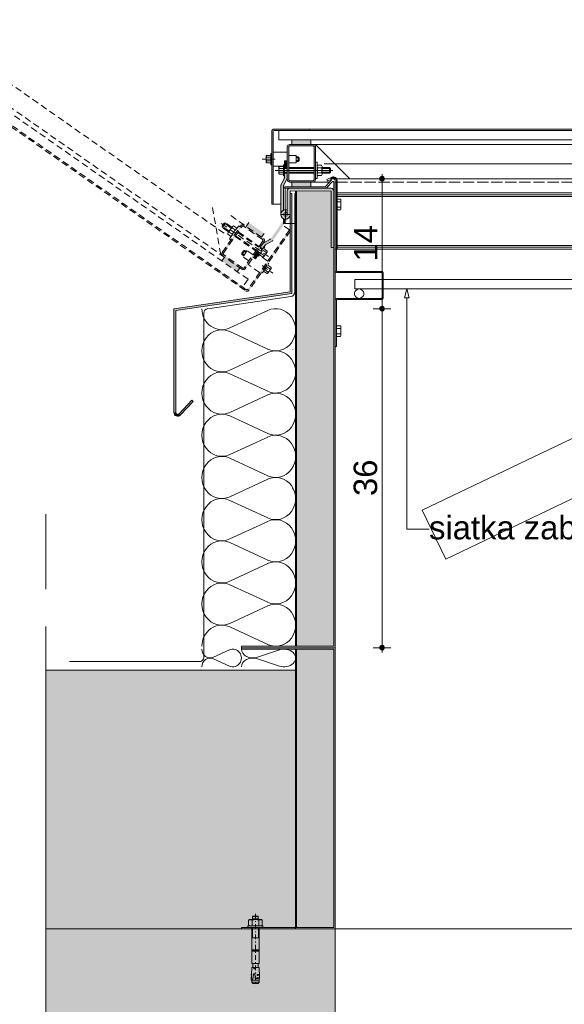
# Paper-space layout 'AD-04 DETAL KLAPY DYMOWEJ' of a CAD drawing. Header units: millimetres. Extents: x 0 to 420, y 0 to 297.
# Tile 3 of 6: x 105 to 163, y 88 to 193. Entities that reach past the tile are written whole.
import ezdxf
from ezdxf.xclip import XClip

# ---------------------------------------------------------------- set-up
doc = ezdxf.new("R2010")
doc.units = ezdxf.units.MM
doc.header["$MEASUREMENT"] = 0
doc.header["$XCLIPFRAME"] = 0
for name, pattern in [('051017 Zielona dla najemcy +1$0$STRICHPUNKT', [10, 5, -2.5, 0, -2.5]), ('ACAD_ISO02W100', [15, 12, -3]), ('CENTER', [2000, 1250, -250, 250, -250]), ('przerywama detal', [120, 80, -40]), ('Przerywana-002', [11, 7, -4])]:
    doc.linetypes.add(name, pattern=pattern)
for name, color, linetype, lineweight in [('0_Nr_pióra__1', 7, 'Continuous', 20), ('A_fundamenty_Nr_pióra__1', 7, 'Continuous', 20), ('A_opisy_Nr_pióra__1', 7, 'Continuous', 20), ('A_stropy_Nr_pióra__1', 7, 'Continuous', 20)]:
    doc.layers.add(name, color=color, linetype=linetype, lineweight=lineweight)
for name, color, linetype, lineweight, true_color in [('0_Nr_pióra__10', 7, 'Continuous', 13, 0x4b4b4b), ('0_Nr_pióra__6', 7, 'Continuous', 13, 0xa9a9a9), ('A_linie_Nr_pióra__10', 7, 'Continuous', 13, 0x4b4b4b), ('A_opisy_Nr_pióra__170', 7, 'Continuous', 5, 0x1c1c1c), ('A_opisy_Nr_pióra__7', 7, 'Continuous', 18, 0x171717), ('A_stolarka_Nr_pióra__10', 7, 'Continuous', 13, 0x4b4b4b), ('A_stropy_Nr_pióra__10', 7, 'Continuous', 13, 0x4b4b4b), ('A_stropy_Nr_pióra__4', 7, 'Continuous', 18, 0x4b4b4b), ('A_ściana_Nr_pióra__10', 7, 'Continuous', 13, 0x4b4b4b)]:
    doc.layers.add(name, color=color, linetype=linetype, lineweight=lineweight, true_color=true_color)
for name, color, linetype in [('A_fundamenty', 7, 'Continuous'), ('A_podrys', 7, 'Continuous'), ('A_stolarka', 7, 'Continuous'), ('A_stropy', 7, 'Continuous'), ('A_ściana', 7, 'Continuous')]:
    doc.layers.add(name, color=color, linetype=linetype)
doc.styles.add('STYL_AUTOMATYCZNY_1', font='arial.ttf')
doc.linetypes.add('Izolacja 1_20', pattern='A,0,[1,AD-04 DETAL KLAPY DYMOWEJ1.Shx,S=1.587302,R=0,X=0,Y=0],-200,0', length=200)

# ---------------------------------------------------------------- blocks, each defined once
blk = doc.blocks.new('Rysunek_1_1', base_point=(-23577.32, -13089.34))
at = {"linetype": 'Continuous', "lineweight": 0, "true_color": 0xa9a9a9}
for points in [[(143.11, 176.3), (143.13, 176.2), (143.18, 176.12), (143.26, 176.06), (143.36, 176.05), (143.45, 176.06), (143.54, 176.12), (143.59, 176.2), (143.61, 176.3), (143.59, 176.39), (143.54, 176.47), (143.45, 176.53), (143.36, 176.55), (143.26, 176.53), (143.18, 176.47), (143.13, 176.39)], [(143.11, 162.45), (143.13, 162.35), (143.18, 162.27), (143.26, 162.22), (143.36, 162.2), (143.45, 162.22), (143.54, 162.27), (143.59, 162.35), (143.61, 162.45), (143.59, 162.55), (143.54, 162.63), (143.45, 162.68), (143.36, 162.7), (143.26, 162.68), (143.18, 162.63), (143.13, 162.55)], [(143.11, 126.3), (143.13, 126.2), (143.18, 126.12), (143.26, 126.06), (143.36, 126.05), (143.45, 126.06), (143.54, 126.12), (143.59, 126.2), (143.61, 126.3), (143.59, 126.39), (143.54, 126.47), (143.45, 126.53), (143.36, 126.55), (143.26, 126.53), (143.18, 126.47), (143.13, 126.39)]]:
    blk.add_hatch(color=253, dxfattribs=at).paths.add_polyline_path(points)
at = {"layer": 'A_fundamenty', "linetype": 'Continuous', "lineweight": 13}
h = blk.add_hatch(dxfattribs=at)
h.set_pattern_fill('hexagonal_2_0001', color=8, style=0, pattern_type=2)
h.set_pattern_definition([(90, (-23577.31955, -13089.3448), (-0.692820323, 0), [0.4, -0.8]), (90, (-23577.66596, -13088.7448), (-0.692820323, 0), [0.4, -0.8]), (150, (-23577.31955, -13088.9448), (0.346410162, 0.6), [0.4, -0.8]), (150, (-23578.0124, -13088.9448), (0.346410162, 0.6), [0.4, -0.8]), (210, (-23577.31955, -13089.3448), (-0.346410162, 0.6), [0.4, -0.8]), (210, (-23578.0124, -13089.3448), (-0.346410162, 0.6), [0.4, -0.8])])
h.paths.add_polyline_path([(107.51, 96.3), (134.13, 96.3), (134.13, 123.91), (107.51, 123.91)])
at = {"layer": 'A_stolarka', "linetype": 'Continuous', "lineweight": 0, "true_color": 0x121212}
for points in [[(135.6, 181.6), (131.85, 181.6, 0.414214), (131.6, 181.35), (131.6, 178.7), (131.75, 178.7), (131.75, 181.3, -0.414214), (131.9, 181.45), (135.6, 181.45)], [(136.25, 179.69, 0.414214), (136, 179.94), (133.5, 179.94, 0.414214), (133.25, 179.69), (133.25, 177.19), (133.4, 177.19), (133.4, 179.69, -0.414214), (133.5, 179.79), (136, 179.79, -0.414214), (136.1, 179.69), (136.1, 177.19), (136.25, 177.19)], [(133.75, 179.95), (135.76, 179.95), (135.76, 180.45), (133.75, 180.45)], [(131.6, 178.7), (131.6, 173.6), (131.75, 173.6), (131.75, 178.7)], [(133.25, 177.55), (133.25, 178.2), (132.95, 178.2), (132.95, 177.55)], [(132.55, 175.53), (132.55, 172.5, -0.298217), (132.85, 172.95), (132.85, 175.53, -0.116434), (132.89, 175.66), (133.22, 176.33, 0.116434), (133.25, 176.47), (133.25, 176.85), (132.95, 176.85), (132.95, 176.47, -0.116434), (132.92, 176.33), (132.59, 175.66, 0.116434)], [(136.25, 177.19), (136.1, 177.19), (136.1, 176.19, -0.414214), (136, 176.09), (133.5, 176.09, -0.414214), (133.4, 176.19), (133.4, 177.19), (133.25, 177.19), (133.25, 176.19, 0.414214), (133.5, 175.94), (136, 175.94, 0.414214), (136.25, 176.19)], [(133.75, 175.45), (135.76, 175.45), (135.76, 175.95), (133.75, 175.95)], [(138.21, 126.45), (138.21, 168.99), (137.91, 168.99), (137.91, 174.99), (134.23, 175), (134.23, 126.45)], [(138.21, 174.99, 0.413837), (137.91, 175.29), (135.25, 175.29), (135.25, 174.99), (137.91, 174.99), (137.91, 168.99), (138.21, 168.99)], [(131.73, 169.73), (133.46, 172.21, -0.298217), (132.95, 172.01), (131.48, 169.9, -0.116434), (131.38, 169.81), (130.72, 169.45, 0.116434), (130.61, 169.36), (130.39, 169.05), (130.64, 168.88), (130.86, 169.19, -0.116434), (130.96, 169.28), (131.62, 169.64, 0.116434)], [(127.74, 170.48), (127.86, 170.4), (128.43, 171.22, -0.414214), (128.57, 171.24), (130.62, 169.81, -0.414214), (130.65, 169.67), (130.07, 168.85), (130.19, 168.76), (130.77, 169.58, 0.414214), (130.71, 169.93), (128.66, 171.36, 0.414214), (128.31, 171.3)], [(130.79, 170.48), (129.15, 171.63), (128.86, 171.22), (130.5, 170.07)], [(132.86, 172.04), (132.86, 171.55), (133.01, 171.55), (133.01, 172, -0.077793)], [(126.3, 168.43, 0.414214), (126.36, 168.09), (128.41, 166.65, 0.414214), (128.76, 166.71), (130.19, 168.76), (130.07, 168.85), (128.64, 166.8, -0.414214), (128.5, 166.78), (126.45, 168.21, -0.414214), (126.43, 168.35), (127.86, 170.4), (127.74, 170.48)], [(130.69, 166.59), (133.61, 170.76), (133.49, 170.85), (130.56, 166.67)], [(129.99, 168.47), (129.62, 167.94), (129.87, 167.77), (130.24, 168.3)], [(128.21, 166.79), (126.56, 167.95), (126.28, 167.54), (127.92, 166.39)], [(125.75, 166.5), (128.82, 164.35, 0.414214), (129.17, 164.41), (130.69, 166.59), (130.56, 166.67), (129.07, 164.54, -0.414214), (128.86, 164.5), (125.83, 166.63)], [(138.21, 96.45), (138.21, 126.15), (134.22, 126.15), (134.22, 96.45)]]:
    blk.add_hatch(color=250, dxfattribs=at).paths.add_polyline_path(points)
h = blk.add_hatch(color=250, dxfattribs=at)
h.paths.add_polyline_path([(133.55, 175.3, 0.414214), (133.25, 175), (133.25, 173), (133.05, 173, 2.414214), (133.55, 172.5), (133.55, 174.95, -0.414599), (133.6, 175), (135.25, 174.99), (135.25, 175.29)])
h.paths.add_polyline_path([(133.25, 172.5, -1), (132.85, 172.5, -0.414214), (133.05, 172.7), (133.25, 172.7)], flags=0)
at = {"layer": 'A_stropy', "linetype": 'Continuous', "lineweight": 0, "true_color": 0x1f1f1f}
blk.add_hatch(color=250, dxfattribs=at).paths.add_polyline_path([(107.51, 56.3), (138.36, 56.3), (138.36, 96.3), (107.51, 96.3)])
at = {"layer": 'A_ściana', "linetype": 'Continuous', "lineweight": 0, "true_color": 0x4b4b4b}
for points in [[(133.55, 174.73), (133.55, 164.23), (133.75, 164.06), (133.75, 174.73)], [(133.55, 164.23), (121.16, 162.43), (121.36, 162.26), (133.75, 164.06)], [(121.16, 162.43), (121.16, 151.38), (121.36, 151.38), (121.36, 162.26)], [(121.85, 151.11), (123.23, 152.55), (123.09, 152.69), (121.71, 151.24)], [(121.16, 151.38, 0.676787), (121.85, 151.11), (121.71, 151.24, -0.676787), (121.36, 151.38)]]:
    blk.add_hatch(color=251, dxfattribs=at).paths.add_polyline_path(points)
at = {"layer": '0_Nr_pióra__10', "color": 251, "linetype": 'Continuous', "lineweight": 13, "ltscale": 0.1, "true_color": 0x4b4b4b}
for p, q in [((129.56, 97.64), (129.59, 97.67)), ((130.13, 97.67), (129.59, 97.67)), ((130.13, 97.67), (130.16, 97.64)), ((129.06, 96.63), (130.66, 96.63)), ((129.06, 96.46), (129.06, 96.63)), ((129.23, 97.3), (129.13, 97.24)), ((129.13, 96.69), (129.13, 97.24)), ((129.23, 96.63), (129.13, 96.69)), ((129.23, 97.3), (130.49, 97.3)), ((129.46, 97.3), (129.57, 97.4)), ((129.49, 96.69), (129.49, 97.24)), ((129.53, 97.37), (129.53, 97.3)), ((129.56, 97.64), (130.16, 97.64)), ((129.56, 97.64), (129.56, 97.4)), ((130.15, 97.4), (129.57, 97.4)), ((130.26, 97.3), (130.15, 97.4)), ((130.16, 97.64), (130.16, 97.4)), ((130.19, 97.37), (130.19, 97.3)), ((130.23, 96.69), (130.23, 97.24)), ((130.49, 97.3), (130.59, 97.24)), ((130.49, 96.63), (130.59, 96.69)), ((130.59, 96.69), (130.59, 97.24)), ((130.66, 96.46), (130.66, 96.63)), ((129.06, 96.46), (130.66, 96.46)), ((129.46, 92.61), (129.46, 96.46)), ((129.53, 96.46), (129.53, 95.34)), ((130.19, 96.46), (130.19, 95.34)), ((130.26, 92.61), (130.26, 96.46)), ((129.46, 95.34), (130.26, 95.34)), ((130.26, 94.09), (129.46, 94.09)), ((129.63, 93.92), (129.46, 94.08)), ((129.46, 94.08), (129.61, 93.92)), ((129.61, 93.92), (129.46, 94.06)), ((129.46, 94.06), (129.59, 93.92)), ((129.59, 93.92), (129.46, 94.04)), ((129.46, 94.04), (129.57, 93.92)), ((129.57, 93.92), (129.46, 94.02)), ((129.46, 94.02), (129.55, 93.92)), ((129.55, 93.92), (129.46, 94)), ((129.46, 94), (129.53, 93.92)), ((129.53, 93.92), (129.46, 93.98)), ((129.46, 93.98), (129.51, 93.92)), ((129.51, 93.92), (129.46, 93.96)), ((129.46, 93.96), (129.5, 93.92)), ((129.5, 93.92), (129.46, 93.95)), ((129.46, 93.95), (129.48, 93.92)), ((129.48, 93.92), (129.46, 93.93)), ((130.26, 93.92), (129.46, 93.92)), ((129.65, 93.92), (129.47, 94.09)), ((129.47, 94.09), (129.63, 93.92)), ((129.67, 93.92), (129.49, 94.09)), ((129.49, 94.09), (129.65, 93.92)), ((129.68, 93.92), (129.51, 94.09)), ((129.51, 94.09), (129.67, 93.92)), ((129.7, 93.92), (129.53, 94.09)), ((129.53, 94.09), (129.68, 93.92)), ((129.72, 93.92), (129.55, 94.09)), ((129.55, 94.09), (129.7, 93.92)), ((129.74, 93.92), (129.56, 94.09)), ((129.56, 94.09), (129.72, 93.92)), ((129.76, 93.92), (129.58, 94.09)), ((129.58, 94.09), (129.74, 93.92)), ((129.78, 93.92), (129.6, 94.09)), ((129.6, 94.09), (129.76, 93.92)), ((129.8, 93.92), (129.62, 94.09)), ((129.62, 94.09), (129.78, 93.92)), ((129.82, 93.92), (129.64, 94.09)), ((129.64, 94.09), (129.8, 93.92)), ((129.84, 93.92), (129.66, 94.09)), ((129.66, 94.09), (129.82, 93.92)), ((129.85, 93.92), (129.68, 94.09)), ((129.68, 94.09), (129.84, 93.92)), ((129.87, 93.92), (129.7, 94.09)), ((129.7, 94.09), (129.85, 93.92)), ((129.89, 93.92), (129.72, 94.09)), ((129.72, 94.09), (129.87, 93.92)), ((129.91, 93.92), (129.73, 94.09)), ((129.73, 94.09), (129.89, 93.92)), ((129.93, 93.92), (129.75, 94.09)), ((129.75, 94.09), (129.91, 93.92)), ((129.95, 93.92), (129.77, 94.09)), ((129.77, 94.09), (129.93, 93.92)), ((129.97, 93.92), (129.79, 94.09)), ((129.79, 94.09), (129.95, 93.92)), ((129.99, 93.92), (129.81, 94.09)), ((129.81, 94.09), (129.97, 93.92)), ((130.01, 93.92), (129.83, 94.09)), ((129.83, 94.09), (129.99, 93.92)), ((130.02, 93.92), (129.85, 94.09)), ((129.85, 94.09), (130.01, 93.92)), ((130.04, 93.92), (129.87, 94.09)), ((129.87, 94.09), (130.02, 93.92)), ((130.06, 93.92), (129.89, 94.09)), ((129.89, 94.09), (130.04, 93.92)), ((130.08, 93.92), (129.9, 94.09)), ((129.9, 94.09), (130.06, 93.92)), ((130.1, 93.92), (129.92, 94.09)), ((129.92, 94.09), (130.08, 93.92)), ((130.12, 93.92), (129.94, 94.09)), ((129.94, 94.09), (130.1, 93.92)), ((130.14, 93.92), (129.96, 94.09)), ((129.96, 94.09), (130.12, 93.92)), ((130.16, 93.92), (129.98, 94.09)), ((129.98, 94.09), (130.14, 93.92)), ((130.17, 93.92), (130, 94.09)), ((130, 94.09), (130.16, 93.92)), ((130.19, 93.92), (130.02, 94.09)), ((130.02, 94.09), (130.17, 93.92)), ((130.21, 93.92), (130.04, 94.09)), ((130.04, 94.09), (130.19, 93.92)), ((130.23, 93.92), (130.06, 94.09)), ((130.06, 94.09), (130.21, 93.92)), ((130.25, 93.92), (130.07, 94.09)), ((130.07, 94.09), (130.23, 93.92)), ((130.26, 93.93), (130.09, 94.09)), ((130.09, 94.09), (130.25, 93.92)), ((130.26, 93.95), (130.11, 94.09)), ((130.11, 94.09), (130.26, 93.93)), ((130.26, 93.97), (130.13, 94.09)), ((130.13, 94.09), (130.26, 93.95)), ((130.26, 93.99), (130.15, 94.09)), ((130.15, 94.09), (130.26, 93.97)), ((130.26, 94), (130.17, 94.09)), ((130.17, 94.09), (130.26, 93.99)), ((130.26, 94.02), (130.19, 94.09)), ((130.19, 94.09), (130.26, 94)), ((130.26, 94.04), (130.21, 94.09)), ((130.21, 94.09), (130.26, 94.02)), ((130.26, 94.06), (130.22, 94.09)), ((130.22, 94.09), (130.26, 94.04)), ((130.26, 94.08), (130.24, 94.09)), ((130.24, 94.09), (130.26, 94.06)), ((130.25, 94.09), (130.26, 94.08)), ((130.26, 92.61), (129.46, 92.61)), ((129.55, 92.61), (130.17, 92.61)), ((129.58, 92.2), (129.58, 92.58)), ((130.14, 92.2), (130.14, 92.58)), ((129.5, 91.41), (129.37, 91.41)), ((129.43, 91.49), (129.4, 91.48)), ((129.42, 91.34), (129.4, 91.48)), ((129.43, 91.5), (129.47, 92.2)), ((129.68, 92.2), (129.47, 92.2)), ((129.63, 91.19), (129.65, 91.48)), ((129.67, 92.07), (129.68, 92.2)), ((129.76, 92.2), (130.25, 92.2)), ((129.77, 92.07), (129.76, 92.2)), ((129.81, 91.17), (129.79, 91.47)), ((130, 91.39), (130.2, 91.4)), ((130.1, 91.47), (130.05, 91.43)), ((130.05, 91.43), (130.06, 91.35)), ((130.11, 91.29), (130.1, 91.5)), ((130.17, 91.43), (130.1, 91.47)), ((130.11, 91.33), (130.16, 91.36)), ((130.16, 91.36), (130.17, 91.43)), ((130.3, 91.25), (130.25, 92.2)), ((129.42, 91.1), (129.38, 91.09)), ((129.47, 91.09), (129.38, 91.09)), ((129.41, 91.02), (129.38, 91.09)), ((129.4, 90.86), (129.41, 91.02)), ((129.47, 90.85), (129.4, 90.86)), ((129.42, 91.1), (129.43, 91.33)), ((129.47, 91.09), (129.42, 91.1)), ((129.47, 90.85), (129.54, 90.91)), ((129.47, 90.62), (129.47, 90.85)), ((130.25, 90.84), (129.47, 90.84)), ((129.47, 90.62), (130.25, 90.62)), ((129.47, 90.62), (129.59, 90.5)), ((129.54, 90.91), (129.58, 91)), ((129.58, 91), (129.6, 91.1)), ((130.13, 90.5), (129.59, 90.5)), ((129.6, 91.1), (129.63, 91.19)), ((129.83, 91.1), (129.81, 91.17)), ((129.84, 91.04), (129.83, 91.1)), ((129.88, 90.93), (129.84, 91.04)), ((129.95, 90.86), (129.88, 90.93)), ((129.95, 91.07), (130.21, 91.09)), ((130.07, 90.84), (129.95, 90.86)), ((130.06, 91.35), (130.11, 91.33)), ((130.14, 90.85), (130.07, 90.84)), ((130.13, 90.5), (130.25, 90.62)), ((130.21, 90.89), (130.14, 90.85)), ((130.25, 90.94), (130.21, 90.89)), ((130.28, 91.01), (130.25, 90.94)), ((130.25, 90.62), (130.25, 90.94))]:
    blk.add_line(p, q, dxfattribs=at)
at = {"layer": '0_Nr_pióra__10', "color": 251, "linetype": '051017 Zielona dla najemcy +1$0$STRICHPUNKT', "lineweight": 13, "ltscale": 0.1, "true_color": 0x4b4b4b}
blk.add_line((129.86, 97.9), (129.86, 90.2), dxfattribs=at)
at = {"layer": '0_Nr_pióra__10', "color": 251, "linetype": 'Continuous', "lineweight": 13, "ltscale": 0.1, "true_color": 0x4b4b4b}
for centre, radius, start, end in [((129.31, 96.97), 0.323, 55.5615, 124.4385), ((129.31, 96.95), 0.323, 235.5615, 304.4385), ((129.86, 96.09), 1.21, 72.383, 107.617), ((129.86, 97.84), 1.21, 252.383, 287.617), ((130.41, 96.97), 0.323, 55.5615, 124.4385), ((130.41, 96.95), 0.323, 235.5615, 304.4385), ((129.55, 92.58), 0.0299, 0, 90), ((130.17, 92.58), 0.0299, 90, 180), ((129.42, 91.5), 0.00981, 277.3502, 357.3502), ((128.94, 91.43), 0.496, 348.4927, 6.2076), ((129.72, 91.46), 0.0737, 6.1253, 162.1482), ((129.72, 92.08), 0.0482, 188.5979, 351.4021), ((129.16, 91.32), 0.392, 310.2631, 323.3507), ((129.42, 91.33), 0.00981, 357.3502, 64.0901), ((130.12, 90.27), 0.817, 83.798, 102.202), ((130.07, 91.17), 0.16, 218.0331, 327.967), ((129.32, 91.2), 0.975, 348.7007, 3)]:
    blk.add_arc(centre, radius, start, end, dxfattribs=at)
at = {"layer": '0_Nr_pióra__6', "color": 253, "linetype": 'Continuous', "lineweight": 13, "ltscale": 0.1, "true_color": 0xa9a9a9}
for p, q in [((143.36, 176.55), (143.36, 176.8)), ((143.11, 176.3), (142.42, 176.3)), ((143.36, 162.7), (143.36, 176.05)), ((144.3, 176.3), (143.61, 176.3)), ((143.11, 162.45), (142.42, 162.45)), ((143.36, 126.55), (143.36, 162.2)), ((144.3, 162.45), (143.61, 162.45)), ((143.11, 126.3), (142.42, 126.3)), ((143.36, 125.8), (143.36, 126.05)), ((144.3, 126.3), (143.61, 126.3))]:
    blk.add_line(p, q, dxfattribs=at)
for centre in [(143.36, 176.3), (143.36, 162.45), (143.36, 126.3)]:
    blk.add_circle(centre, 0.25, dxfattribs=at)
at = {"layer": 'A_fundamenty_Nr_pióra__1', "color": 7, "linetype": 'Continuous', "lineweight": 20, "ltscale": 0.1, "flags": 128}
blk.add_lwpolyline([(107.51, 96.3), (134.13, 96.3), (134.13, 123.91), (107.51, 123.91)], close=True, dxfattribs=at)
at = {"layer": 'A_linie_Nr_pióra__10', "color": 251, "linetype": 'przerywama detal', "lineweight": 13, "ltscale": 0.1, "true_color": 0x4b4b4b}
blk.add_line((107.51, 140.54), (107.51, 49.06), dxfattribs=at)
at = {"layer": 'A_opisy_Nr_pióra__170', "color": 250, "linetype": 'Continuous', "lineweight": 5, "ltscale": 0.1, "true_color": 0x1c1c1c}
for p, q in [((145.99, 163.61), (145.99, 138.94)), ((145.99, 138.94), (148.36, 138.94))]:
    blk.add_line(p, q, dxfattribs=at)
at = {"layer": 'A_opisy_Nr_pióra__7', "color": 250, "linetype": 'Continuous', "lineweight": 18, "ltscale": 0.1, "true_color": 0x171717}
for p, q in [((145.99, 164.55), (145.74, 163.61)), ((145.99, 164.55), (146.24, 163.61)), ((146.24, 163.61), (145.74, 163.61))]:
    blk.add_line(p, q, dxfattribs=at)
at = {"layer": 'A_stolarka_Nr_pióra__10', "color": 251, "linetype": 'Przerywana-002', "lineweight": 13, "ltscale": 0.1, "true_color": 0x4b4b4b}
for p, q in [((40.33, 230.83), (126.57, 170.45)), ((36.24, 229.17), (128.82, 164.35)), ((36.37, 229.27), (128.86, 164.5)), ((129.07, 165.58), (37.31, 229.83)), ((128.41, 166.65), (38.54, 229.58)), ((126.16, 168.23), (125.26, 173.31)), ((127.22, 172.37), (130.71, 169.93)), ((126.22, 171.54), (131.26, 168.01)), ((126.3, 168.43), (128.31, 171.3)), ((126.31, 171.24), (126.54, 171.56)), ((126.34, 171.1), (126.31, 171.24)), ((127.05, 170.72), (126.31, 171.24)), ((126.34, 171.1), (126.68, 171.59)), ((126.43, 168.35), (128.43, 171.21)), ((126.68, 171.59), (126.54, 171.56)), ((127.28, 171.05), (126.54, 171.56)), ((127.34, 171.13), (126.68, 171.59)), ((127.4, 171.22), (126.93, 170.54)), ((127.08, 169.89), (128.07, 171.3)), ((127.83, 171.08), (127.53, 171.3)), ((128.07, 171.3), (128.23, 171.19)), ((130.62, 169.81), (128.57, 171.24)), ((129.15, 171.63), (128.86, 171.22)), ((133.49, 170.85), (132.83, 171.31)), ((126.99, 170.64), (126.34, 171.1)), ((126.9, 170.39), (127.2, 170.18)), ((127.06, 170.62), (127.36, 170.41)), ((127.38, 171.07), (127.68, 170.86)), ((127.69, 170.15), (129.9, 168.6)), ((127.74, 170.23), (129.96, 168.68)), ((127.97, 170.56), (130.19, 169.01)), ((128.03, 170.64), (130.24, 169.09)), ((133.49, 170.85), (129.07, 164.54)), ((133.61, 170.76), (129.17, 164.41)), ((130.5, 170.07), (130.79, 170.48)), ((133.61, 170.76), (133.49, 170.85)), ((127.08, 169.89), (127.24, 169.77)), ((130.64, 169.67), (128.64, 166.8)), ((130.77, 169.58), (128.76, 166.71)), ((130.86, 169.19), (129.87, 167.77)), ((130.7, 169.44), (130.68, 169.46)), ((131.38, 169.81), (130.72, 169.45)), ((130.78, 169.08), (130.87, 169.02)), ((130.96, 169.28), (131.62, 169.64)), ((128.5, 166.77), (126.45, 168.21)), ((128.4, 168.37), (128.57, 168.62)), ((128.4, 168.37), (128.66, 168.19)), ((128.42, 168.23), (128.4, 168.37)), ((128.42, 168.23), (128.71, 168.64)), ((128.42, 168.23), (128.6, 168.11)), ((128.97, 168.64), (128.51, 167.98)), ((128.71, 168.64), (128.57, 168.62)), ((128.57, 168.62), (128.83, 168.43)), ((128.71, 168.64), (128.89, 168.52)), ((129.61, 168.19), (128.97, 168.64)), ((130.27, 168.34), (130.02, 168.51)), ((130.33, 168.42), (130.08, 168.6)), ((130.1, 168.1), (130.18, 168.04)), ((130.18, 168.04), (130.87, 169.02)), ((131.16, 167.53), (130.2, 168.21)), ((130.29, 168.2), (130.62, 167.97)), ((130.55, 168.75), (130.31, 168.92)), ((130.61, 168.83), (130.37, 169.01)), ((130.41, 168.37), (130.73, 168.14)), ((130.64, 168.7), (130.96, 168.47)), ((130.75, 168.86), (131.08, 168.63)), ((130.76, 168), (131.1, 168.49)), ((126.56, 167.95), (126.28, 167.54)), ((129.15, 167.54), (128.51, 167.98)), ((130.3, 166.3), (129.08, 167.16)), ((129.87, 167.77), (129.62, 167.94)), ((130.57, 167.04), (131.7, 166.24)), ((130.6, 166.28), (131.28, 167.27)), ((131.17, 167.1), (131.5, 166.87)), ((131.2, 167.32), (131.28, 167.27)), ((125.75, 166.5), (125.83, 166.63)), ((127.92, 166.39), (128.21, 166.79)), ((130.51, 166.34), (130.6, 166.28)), ((130.71, 166.45), (131.04, 166.22)), ((131.15, 166.38), (130.82, 166.61)), ((131.38, 166.71), (131.05, 166.94)), ((131.18, 166.24), (131.52, 166.73)), ((129.07, 165.58), (128.49, 164.76))]:
    blk.add_line(p, q, dxfattribs=at)
at = {"layer": 'A_stolarka_Nr_pióra__10', "color": 251, "linetype": 'Continuous', "lineweight": 13, "ltscale": 0.1, "true_color": 0x4b4b4b}
for p, q in [((131.6, 173.6), (131.6, 181.35)), ((131.75, 173.6), (131.75, 181.3)), ((244.86, 181.6), (131.85, 181.6)), ((244.81, 181.45), (131.9, 181.45)), ((132.35, 180.45), (132.35, 181.45)), ((135.6, 181.6), (135.6, 181.45)), ((132.35, 180.45), (244.36, 180.45)), ((133.25, 176.2), (133.25, 179.7)), ((133.4, 176.2), (133.4, 179.7)), ((133.5, 179.95), (243.21, 179.95)), ((133.5, 179.8), (136, 179.8)), ((133.75, 180.45), (133.75, 179.95)), ((135.76, 179.95), (135.76, 180.45)), ((136.1, 179.7), (136.1, 176.2)), ((136.25, 179.95), (139.9, 176.3)), ((136.25, 179.7), (136.25, 176.2)), ((131, 178.7), (131, 178.1)), ((131.5, 178.8), (131.1, 178.8)), ((131.1, 178.6), (131.5, 178.6)), ((131.6, 179), (131.5, 179)), ((131.5, 179), (131.5, 177.8)), ((131.75, 179.15), (133.25, 179.15)), ((133.4, 178.8), (134.18, 178.8)), ((134.18, 178), (134.18, 178.8)), ((134.4, 178.65), (134.18, 178.65)), ((134.5, 178.55), (134.18, 178.55)), ((134.4, 178.65), (134.5, 178.55)), ((134.4, 178.65), (134.4, 178.15)), ((134.5, 178.55), (134.5, 178.25)), ((131.1, 178.2), (131.5, 178.2)), ((131.5, 178), (131.1, 178)), ((131.6, 177.8), (131.5, 177.8)), ((131.75, 177.65), (132.93, 177.65)), ((132.35, 177.5), (132.35, 176.9)), ((132.85, 177.6), (132.45, 177.6)), ((132.85, 177.8), (132.85, 176.6)), ((132.95, 177.8), (132.85, 177.8)), ((132.95, 176.47), (132.95, 178.2)), ((132.95, 178.2), (133.25, 178.2)), ((132.95, 177.5), (133.25, 177.5)), ((133.4, 178), (134.18, 178)), ((136.1, 177.5), (133.4, 177.5)), ((134.5, 178.25), (134.18, 178.25)), ((134.4, 178.15), (134.18, 178.15)), ((134.4, 178.15), (134.5, 178.25)), ((136.45, 178.06), (136.25, 178.06)), ((136.45, 178.06), (136.45, 176.33)), ((136.89, 177.75), (136.52, 177.75)), ((136.89, 177.47), (136.52, 177.47)), ((136.95, 176.78), (136.95, 177.61)), ((136.95, 177.5), (137.75, 177.5)), ((137.75, 177.5), (137.85, 177.4)), ((137.75, 177.5), (137.75, 176.9)), ((132.85, 177.4), (132.45, 177.4)), ((132.85, 177), (132.45, 177)), ((132.85, 176.8), (132.45, 176.8)), ((132.95, 176.6), (132.85, 176.6)), ((132.95, 177.4), (133.25, 177.4)), ((132.95, 177), (133.25, 177)), ((132.95, 176.9), (133.25, 176.9)), ((136.1, 177.4), (133.4, 177.4)), ((136.1, 177), (133.4, 177)), ((136.1, 176.9), (133.4, 176.9)), ((136.89, 176.92), (136.52, 176.92)), ((136.52, 176.65), (136.89, 176.65)), ((136.95, 177.4), (137.85, 177.4)), ((136.95, 177), (137.85, 177)), ((136.95, 176.9), (137.75, 176.9)), ((138, 176.47), (137.45, 176.23)), ((137.75, 176.9), (137.85, 177)), ((137.85, 177.4), (137.85, 177)), ((137.89, 176.42), (137.89, 176.3)), ((137.89, 176.42), (138.28, 176.42)), ((132.55, 172.5), (132.55, 175.53)), ((132.92, 176.33), (132.59, 175.66)), ((132.85, 172.95), (132.85, 175.53)), ((132.89, 175.66), (133.22, 176.33)), ((133.11, 175.45), (137.28, 175.45)), ((133.23, 176.35), (133.25, 176.35)), ((133.5, 176.1), (136, 176.1)), ((137.76, 175.95), (133.5, 175.95)), ((133.75, 175.95), (133.75, 175.45)), ((135.76, 175.45), (135.76, 175.95)), ((136.45, 176.33), (136.25, 176.33)), ((137.37, 175.5), (137.98, 176.19)), ((137.45, 176.23), (137.53, 176.05)), ((138.02, 175.97), (137.5, 175.42)), ((138.08, 176.28), (137.53, 176.05)), ((137.89, 176.3), (138.26, 176.3)), ((138.17, 176.28), (138.15, 176.27)), ((138.21, 126.45), (138.21, 175.92)), ((238.46, 176.3), (138.26, 176.3)), ((138.36, 166.5), (138.36, 176.2)), ((138.36, 175.95), (138.48, 175.95)), ((138.48, 176.22), (138.48, 166.52)), ((138.56, 168.8), (138.56, 176.1)), ((132.86, 172.96), (132.86, 174.75)), ((133.01, 175.2), (133.01, 172.99)), ((137.28, 175.3), (133.11, 175.3)), ((133.25, 175), (133.25, 172.5)), ((137.91, 175.29), (133.55, 175.3)), ((133.55, 174.95), (133.55, 172.5)), ((137.91, 174.99), (133.6, 175)), ((134.13, 126.45), (134.14, 174.99)), ((134.23, 126.45), (134.23, 174.99)), ((137.91, 174.99), (137.91, 168.99)), ((138.56, 174.8), (238.16, 174.8)), ((138.56, 174.6), (238.16, 174.6)), ((138.56, 174.4), (238.16, 174.4)), ((131.6, 173.6), (131.75, 173.6)), ((131.75, 173.6), (132.55, 173.6)), ((138.93, 174.13), (138.53, 174.13)), ((138.93, 173.84), (138.53, 173.84)), ((138.93, 173.27), (138.53, 173.27)), ((138.97, 174.05), (138.93, 174.13)), ((138.93, 173.84), (138.97, 173.99)), ((138.97, 173.05), (138.97, 174.05)), ((133.5, 172.5), (132.6, 172.5)), ((133.05, 173), (133.25, 173)), ((133.05, 172.05), (133.05, 172.95)), ((133.05, 172.7), (133.25, 172.7)), ((138.93, 172.98), (138.53, 172.98)), ((138.93, 172.98), (138.97, 173.12)), ((138.93, 172.98), (138.97, 173.05)), ((132.86, 171.55), (132.86, 172.04)), ((132.86, 171.55), (133.01, 171.55)), ((133.01, 172), (133.01, 171.55)), ((133.01, 171.55), (134.14, 171.55)), ((138.56, 169.2), (238.16, 169.19)), ((138.21, 168.99), (137.91, 168.99)), ((138.36, 168.8), (238.36, 168.8)), ((138.56, 169), (238.16, 169)), ((138.36, 163.35), (138.36, 166.5)), ((143.26, 166.3), (138.56, 166.3)), ((138.58, 166.42), (143.28, 166.42)), ((143.36, 163.65), (143.36, 166.2)), ((143.48, 166.22), (143.48, 163.62)), ((140.44, 165.55), (140.44, 164.55)), ((236.28, 165.55), (140.44, 165.55)), ((236.28, 164.55), (140.44, 164.55)), ((138.36, 158.42), (138.36, 163.35)), ((138.48, 163.32), (138.48, 158.42)), ((138.56, 163.55), (143.26, 163.55)), ((143.28, 163.42), (138.58, 163.42)), ((138.93, 160.63), (138.53, 160.63)), ((138.93, 160.34), (138.53, 160.34)), ((138.93, 159.76), (138.53, 159.76)), ((138.97, 160.55), (138.93, 160.63)), ((138.93, 160.34), (138.97, 160.48)), ((138.93, 159.47), (138.97, 159.62)), ((138.97, 159.55), (138.97, 160.55)), ((138.93, 159.47), (138.53, 159.47)), ((138.93, 159.47), (138.97, 159.55)), ((138.48, 158.42), (138.36, 158.42)), ((138.36, 96.3), (138.36, 158.42)), ((147.64, 140.96), (172.6, 152.89)), ((150.14, 135.73), (164.34, 142.51)), ((147.64, 140.96), (150.14, 135.73)), ((128.36, 126.45), (128.36, 126.15)), ((128.36, 126.45), (138.21, 126.45)), ((138.36, 126.3), (128.36, 126.3)), ((138.21, 126.15), (128.36, 126.15)), ((134.13, 96.45), (134.13, 126.15)), ((134.22, 96.45), (134.22, 126.15)), ((138.21, 126.15), (138.21, 96.45)), ((128.36, 96.45), (128.36, 96.3)), ((138.21, 96.45), (128.36, 96.45)), ((128.36, 96.3), (248.36, 96.3))]:
    blk.add_line(p, q, dxfattribs=at)
at = {"layer": 'A_stolarka_Nr_pióra__10', "color": 251, "linetype": 'CENTER', "lineweight": 13, "ltscale": 0.1, "true_color": 0x4b4b4b}
for p, q in [((131.96, 178.4), (130.58, 178.4)), ((242.46, 177.9), (137.19, 177.9)), ((138.1, 177.2), (131.95, 177.2))]:
    blk.add_line(p, q, dxfattribs=at)
at = {"layer": 'A_stolarka_Nr_pióra__10', "color": 251, "linetype": 'ACAD_ISO02W100', "lineweight": 13, "ltscale": 0.1, "true_color": 0x4b4b4b}
for p, q in [((138.48, 175.95), (238.23, 175.95)), ((132.86, 175.2), (132.86, 174.75))]:
    blk.add_line(p, q, dxfattribs=at)
at = {"layer": 'A_stolarka_Nr_pióra__10', "color": 251, "linetype": 'Continuous', "lineweight": 13, "ltscale": 0.1, "true_color": 0x4b4b4b, "flags": 128}
for points in [[(136.52, 177.75), (136.45, 177.61), (136.52, 177.47)], [(136.52, 177.47), (136.45, 177.2), (136.52, 176.92)], [(136.89, 177.75), (136.95, 177.61), (136.89, 177.47)], [(136.89, 177.47), (136.95, 177.2), (136.89, 176.92)], [(136.52, 176.65), (136.45, 176.78), (136.52, 176.92)], [(136.89, 176.65), (136.95, 176.78), (136.89, 176.92)], [(138.48, 174.19), (138.53, 174.13)], [(138.48, 173.87), (138.53, 173.84)], [(138.53, 173.27), (138.48, 173.24)], [(138.97, 173.55), (138.96, 173.7), (138.93, 173.84)], [(138.93, 173.27), (138.96, 173.41), (138.97, 173.55)], [(138.53, 172.98), (138.48, 172.92)], [(138.48, 160.69), (138.53, 160.63)], [(138.48, 160.37), (138.53, 160.34)], [(138.53, 159.76), (138.48, 159.73)], [(138.97, 160.05), (138.96, 160.2), (138.93, 160.34)], [(138.93, 159.76), (138.96, 159.91), (138.97, 160.05)], [(138.53, 159.47), (138.48, 159.42)]]:
    blk.add_lwpolyline(points, dxfattribs=at)
at = {"layer": 'A_stolarka_Nr_pióra__10', "color": 251, "linetype": 'Przerywana-002', "lineweight": 13, "ltscale": 0.1, "true_color": 0x4b4b4b, "flags": 128}
for points in [[(127.53, 171.3), (127.4, 171.22), (127.38, 171.07)], [(126.9, 170.39), (126.93, 170.54), (127.06, 170.62)], [(127.06, 170.62), (127.16, 170.88), (127.38, 171.07)], [(127.2, 170.18), (127.34, 170.26), (127.36, 170.41)], [(127.36, 170.41), (127.57, 170.6), (127.68, 170.86)], [(127.83, 171.08), (127.81, 170.93), (127.68, 170.86)]]:
    blk.add_lwpolyline(points, dxfattribs=at)
at = {"layer": 'A_stolarka_Nr_pióra__10', "color": 251, "linetype": 'Continuous', "lineweight": 13, "ltscale": 0.1, "true_color": 0x4b4b4b}
for centre, radius in [((133.05, 172.5), 0.2), ((140.91, 164.05), 0.5)]:
    blk.add_circle(centre, radius, dxfattribs=at)
at = {"layer": 'A_stolarka_Nr_pióra__10', "color": 251, "linetype": 'Przerywana-002', "lineweight": 13, "ltscale": 0.1, "true_color": 0x4b4b4b}
for centre, radius, start, end in [((133.05, 172.5), 112.07, 0.5624, 145.5624), ((128.51, 171.16), 0.25, 55, 145), ((128.51, 171.16), 0.1, 55, 145), ((130.86, 169.19), 0.3, 118.4349, 145), ((130.56, 169.72), 0.1, 325, 55), ((130.56, 169.72), 0.25, 325, 55), ((131.1, 169.01), 0.3, 118.4349, 145), ((131.23, 170.07), 0.3, 298.4349, 325), ((131.48, 169.9), 0.3, 298.4349, 325), ((126.51, 168.29), 0.25, 145, 235), ((126.51, 168.29), 0.1, 145, 235), ((130.68, 168.06), 0.1, 235, 55), ((130.79, 168.25), 0.12, 235, 325), ((130.88, 168.38), 0.12, 325, 55), ((131.02, 168.55), 0.1, 235, 55), ((128.56, 166.86), 0.25, 235, 325), ((128.56, 166.86), 0.1, 235, 325), ((131.09, 166.3), 0.1, 235, 55), ((131.2, 166.49), 0.12, 235, 325), ((131.3, 166.62), 0.12, 325, 55), ((131.44, 166.79), 0.1, 235, 55), ((128.96, 164.56), 0.25, 235, 325), ((128.95, 164.63), 0.15, 235, 325)]:
    blk.add_arc(centre, radius, start, end, dxfattribs=at)
at = {"layer": 'A_stolarka_Nr_pióra__10', "color": 251, "linetype": 'Continuous', "lineweight": 13, "ltscale": 0.1, "true_color": 0x4b4b4b}
for centre, radius, start, end in [((131.85, 181.35), 0.25, 90, 180), ((131.9, 181.3), 0.15, 90, 180), ((133.5, 179.7), 0.25, 90, 180), ((133.5, 179.7), 0.1, 90, 180), ((136, 179.7), 0.25, 0, 90), ((136, 179.7), 0.1, 0, 90), ((131.1, 178.7), 0.1, 90, 270), ((131.12, 178.48), 0.12, 90, 180), ((131.12, 178.32), 0.12, 180, 270), ((131.1, 178.1), 0.1, 90, 270), ((132.45, 177.5), 0.1, 90, 270), ((132.47, 177.28), 0.12, 90, 180), ((132.47, 177.12), 0.12, 180, 270), ((132.45, 176.9), 0.1, 90, 270), ((132.65, 176.47), 0.3, 333.4349, 0), ((132.95, 176.47), 0.3, 333.4349, 0), ((138.16, 176.1), 0.4, 359.9986, 112.9986), ((138.28, 176.22), 0.2, 0, 90), ((132.85, 175.53), 0.3, 153.4349, 180), ((133.15, 175.53), 0.3, 153.4349, 180), ((133.11, 175.2), 0.25, 90, 180), ((133.5, 176.2), 0.25, 180, 270), ((133.5, 176.2), 0.1, 180, 270), ((136, 176.2), 0.25, 270, 0), ((136, 176.2), 0.1, 270, 0), ((137.28, 175.55), 0.1, 270, 330), ((137.28, 175.55), 0.25, 270, 330), ((138.15, 176.09), 0.205, 0, 150), ((138.11, 175.92), 0.1, 0, 150), ((138.16, 176.1), 0.2, 359.9986, 112.9986), ((138.25, 176.1), 0.2, 90, 114.5435), ((138.26, 176.2), 0.1, 0, 90), ((133.11, 175.2), 0.1, 90, 180), ((133.55, 175), 0.3, 90, 180), ((133.6, 174.95), 0.05, 90, 180), ((137.91, 174.99), 0.3, 0, 90), ((138.69, 173.98), 0.282, 1.6642, 32.72), ((138.69, 173.11), 0.282, 1.6642, 32.72), ((133.05, 172.5), 0.5, 90, 0), ((138.56, 166.5), 0.2, 180, 270), ((138.58, 166.52), 0.1, 180, 270), ((143.26, 166.2), 0.1, 0, 90), ((143.28, 166.22), 0.2, 0, 90), ((138.56, 163.35), 0.2, 90, 180), ((138.58, 163.32), 0.1, 90, 180), ((143.26, 163.65), 0.1, 270, 0), ((143.28, 163.62), 0.2, 270, 0), ((138.69, 160.48), 0.282, 1.6642, 32.72), ((138.69, 159.61), 0.282, 1.6642, 32.72)]:
    blk.add_arc(centre, radius, start, end, dxfattribs=at)
at = {"layer": 'A_stropy_Nr_pióra__1', "color": 7, "linetype": 'Continuous', "lineweight": 20, "ltscale": 0.1, "flags": 128}
blk.add_lwpolyline([(107.51, 56.3), (107.51, 96.3), (138.36, 96.3), (138.36, 56.3)], close=True, dxfattribs=at)
at = {"layer": 'A_stropy_Nr_pióra__10', "color": 251, "linetype": 'Continuous', "lineweight": 13, "ltscale": 0.1, "true_color": 0x4b4b4b}
for p, q in [((127.12, 160.39), (131.16, 162.26)), ((131.16, 158.14), (127.12, 160.01)), ((127.12, 155.89), (131.16, 157.76)), ((131.16, 153.64), (127.12, 155.51)), ((127.12, 151.39), (131.16, 153.26)), ((131.16, 149.14), (127.12, 151.01)), ((127.12, 146.89), (131.16, 148.76)), ((131.16, 144.64), (127.12, 146.51)), ((127.12, 142.39), (131.16, 144.26)), ((131.16, 140.14), (127.12, 142.01)), ((127.12, 137.89), (131.16, 139.76)), ((131.16, 135.64), (127.12, 137.51)), ((127.12, 133.39), (131.16, 135.26)), ((131.16, 131.14), (127.12, 133.01)), ((127.12, 128.89), (131.16, 130.76)), ((131.16, 126.63), (127.12, 128.51)), ((125.4, 125.28), (127.1, 126.07)), ((130.08, 125.28), (132.41, 126.07)), ((127.1, 124.33), (125.4, 125.12)), ((132.41, 124.33), (130.08, 125.12))]:
    blk.add_line(p, q, dxfattribs=at)
for centre, major_axis, ratio, start_param, end_param in [((126.27, 162.45), (0, 2.25), 0.94512, 1.570796, 3.554385), ((132.01, 160.2), (0, 2.25), 0.94512, 2.728799, 6.695979), ((126.27, 157.95), (0, 2.25), 0.94512, 5.870392, 9.837571), ((132.01, 155.7), (0, 2.25), 0.94512, 2.728799, 6.695979), ((126.27, 153.45), (0, 2.25), 0.94512, 5.870392, 9.837571), ((132.01, 151.2), (0, 2.25), 0.94512, 2.728799, 6.695979), ((126.27, 148.95), (0, 2.25), 0.94512, 5.870392, 9.837571), ((132.01, 146.7), (0, 2.25), 0.94512, 2.728799, 6.695979), ((126.27, 144.45), (0, 2.25), 0.94512, 5.870392, 9.837571), ((132.01, 142.2), (0, 2.25), 0.94512, 2.728799, 6.695979), ((126.27, 139.95), (0, 2.25), 0.94512, 5.870392, 9.837571), ((132.01, 137.7), (0, 2.25), 0.94512, 2.728799, 6.695979), ((126.27, 135.45), (0, 2.25), 0.94512, 5.870392, 9.837571), ((132.01, 133.2), (0, 2.25), 0.94512, 2.728799, 6.695979), ((126.27, 130.95), (0, 2.25), 0.94512, 5.870392, 9.837571), ((132.01, 128.7), (0, 2.25), 0.94512, 2.728799, 6.695979), ((126.27, 126.45), (0, 2.25), 0.94512, 5.870392, 7.853981), ((125.04, 126.15), (0, 0.949), 0.94588, 1.570796, 3.554385), ((127.46, 125.2), (0, 0.949), 0.94588, 2.728799, 6.695979), ((129.59, 126.15), (1.23, 0), 0.772804, 3.141593, 5.125182), ((132.9, 125.2), (1.23, 0), 0.772804, 4.299595, 8.266775), ((125.04, 124.25), (0, 0.949), 0.94588, 5.870392, 7.853981), ((129.59, 124.25), (1.23, 0), 0.772804, 1.158003, 3.141592)]:
    blk.add_ellipse(centre, major_axis=major_axis, ratio=ratio, start_param=start_param, end_param=end_param, dxfattribs=at)
at = {"layer": 'A_stropy_Nr_pióra__4', "color": 251, "linetype": 'Izolacja 1_20', "lineweight": 18, "ltscale": 0.1, "true_color": 0x4b4b4b}
for p, q in [((134.05, 174.73), (134.05, 164.23)), ((133.63, 163.74), (124.78, 162.45)), ((124.35, 161.96), (124.35, 125.31)), ((122.02, 124.81), (110.05, 124.81)), ((123.8, 124.81), (122.02, 124.81))]:
    blk.add_line(p, q, dxfattribs=at)
for centre, radius, start, end in [((133.55, 164.23), 0.5, 278.272, 0), ((124.85, 161.96), 0.5, 98.272, 180), ((134.33, 158.1), 0.5, 176.7008, 180), ((132.83, 143.2), 1, 0, 8.2992), ((123.85, 125.31), 0.5, 263.9899, 0)]:
    blk.add_arc(centre, radius, start, end, dxfattribs=at)
at = {"layer": 'A_ściana_Nr_pióra__10', "color": 251, "linetype": 'Continuous', "lineweight": 13, "ltscale": 0.1, "true_color": 0x4b4b4b, "flags": 128}
for points in [[(133.55, 174.73), (133.55, 164.23)], [(133.75, 174.73), (133.55, 174.73)], [(133.75, 164.06), (133.75, 174.73)], [(133.55, 164.23), (121.16, 162.43)], [(121.36, 162.26), (133.75, 164.06)], [(121.16, 162.43), (121.16, 151.38)], [(121.36, 151.38), (121.36, 162.26)], [(123.09, 152.69), (121.71, 151.24)], [(121.85, 151.11), (123.23, 152.55)], [(123.23, 152.55), (123.09, 152.69)]]:
    blk.add_lwpolyline(points, dxfattribs=at)
at = {"layer": 'A_ściana_Nr_pióra__10', "color": 251, "linetype": 'Continuous', "lineweight": 13, "ltscale": 0.1, "true_color": 0x4b4b4b}
for radius in [0.4, 0.2]:
    blk.add_arc((121.56, 151.38), radius, 180, 316.3585, dxfattribs=at)
at = {"layer": '0_Nr_pióra__1', "color": 7, "linetype": 'Continuous', "lineweight": 20, "char_height": 2.5, "width": 3.8136, "attachment_point": 7, "rotation": 90, "style": 'STYL_AUTOMATYCZNY_1'}
for s, insert in [('\\A1;{\\pql;\\fArial|b0|i0|c238|p0;\\W1.000000;14}', (142.86, 167.47)), ('\\A1;{\\pql;\\fArial|b0|i0|c238|p0;\\W1.000000;36}', (142.86, 142.47))]:
    blk.add_mtext(s, dxfattribs=dict(at, insert=insert))
at = {"layer": 'A_opisy_Nr_pióra__1', "color": 7, "linetype": 'Continuous', "lineweight": 20, "insert": (148.36, 138.72), "char_height": 2.5, "attachment_point": 4, "style": 'STYL_AUTOMATYCZNY_1'}
blk.add_mtext('\\A1;{\\pql;\\fArial|b0|i0|c238|p0;\\W1.000000;siatka zabezpieczająca}', dxfattribs=at)

psp = doc.layouts.new('AD-04 DETAL KLAPY DYMOWEJ')

# ---------------------------------------------------------------- block references
at = {"layer": 'A_podrys', "color": 37, "linetype": 'Continuous', "lineweight": 5, "true_color": 0x656532}
ref = psp.add_blockref('Rysunek_1_1', (-23577.32, -13089.34), dxfattribs=at)
XClip(ref).set_block_clipping_path([(31.1419570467, 287.7874113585), (31.1419570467, 23.6176259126), (308.2963205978, 23.6176259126), (308.2963205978, 95.499705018), (356.2429071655, 95.499705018), (356.2429071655, 287.7874113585)])

doc.saveas('drawing.dxf')
